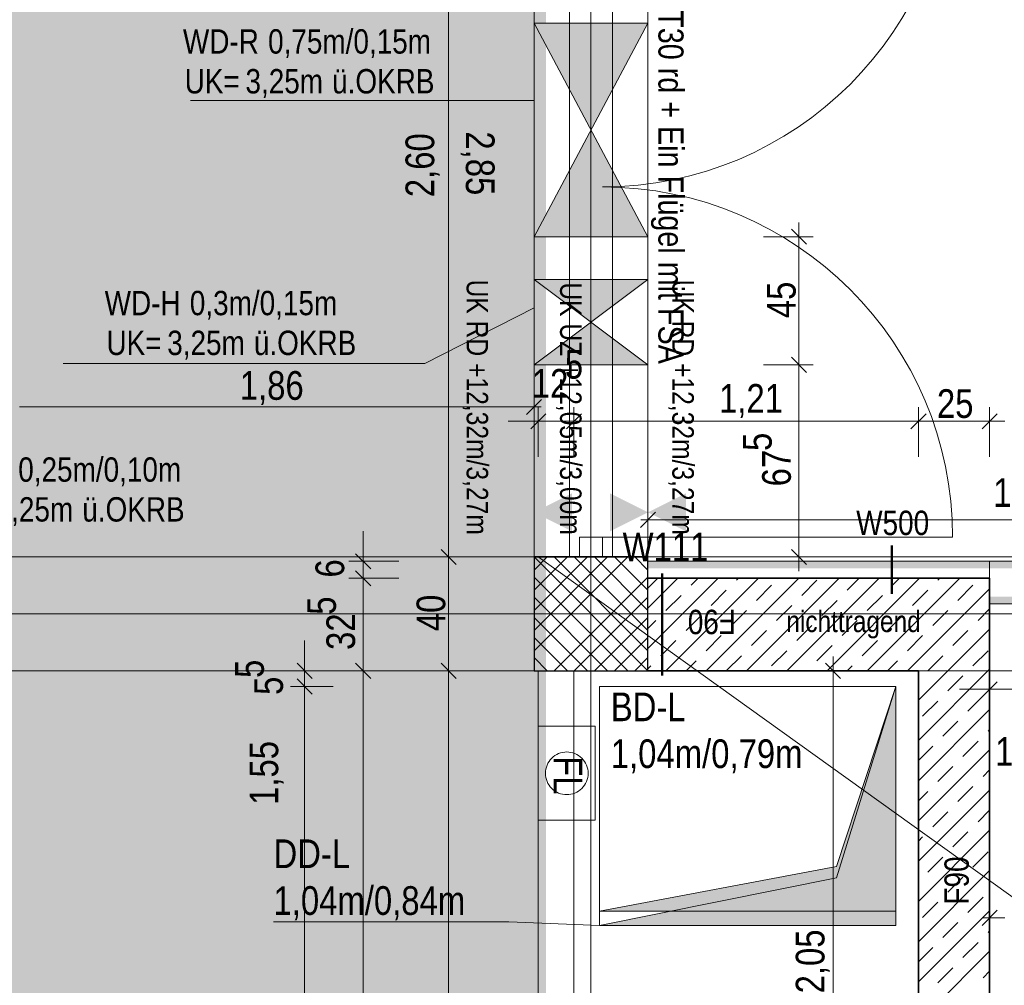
# Model space of a CAD drawing. Extents: x -634 to 300, y 62 to 1102.
# Tile 94 of 125: x -527 to -458, y 740 to 808. Entities that reach past the tile are written whole.
import ezdxf
from ezdxf.lldxf.tags import DXFTag

# ---------------------------------------------------------------- set-up
doc = ezdxf.new("R2010")
doc.units = 0
doc.layers.get('0').update_dxf_attribs({"lineweight": 13})
for name, color, linetype, lineweight, true_color in [('00 -Bauelemente -Gipskarton', 7, 'Continuous', 9, 0xff7fe6), ('30 -33 Aussenwände- 3 Aussenstützen', 7, 'Continuous', 50, 0x0000dd), ('30 -34 Innenwände- 1 tragend', 7, 'Continuous', 13, 0xdd0806), ('30 -34 Innenwände- 11 Durchbruch', 4, 'Continuous', 9, 0x00ffff), ('30 -34 Innenwände- 2 nichttragend', 7, 'Continuous', 18, 0xff7fe6), ('30 -34 Innenwände- 4 Türen_Fenster', 9, 'Continuous', 15, 0x808080), ('30 -35 Decken- 1 Konstruktion-Träger- Stahlbeton', 7, 'Continuous', 13, 0x33aa00), ('30 -35 Decken- 11 Bodendurchbruch', 7, 'Continuous', 15, 0x599559), ('30 -35 Decken- 11 Durchbruch', 5, 'Continuous', 15, 0x0000ff), ('40 -47 Nutzungspez. Anlagen- 4 Feuerlöschanlagen', 1, 'Continuous', 9, 0xff0000), ('70 -72 Beschriftung- 1 Beschriftung allgemein', 7, 'Continuous', 9, 0xff6633), ('70 -76 Bemaßung- 2 Allgemein', 9, 'Continuous', 5, 0x808080), ('iwb_Layout BA_Markierung', 7, 'Continuous', 9, 0xbadcdc)]:
    doc.layers.add(name, color=color, linetype=linetype, lineweight=lineweight, true_color=true_color)
for name, color, linetype, lineweight in [('70 -71 Achsen- 1 Gebäudeachsen', 7, 'STRICHPUNKT2-A06CPW00L0', 18), ('70 -75 Raumstempel- 3 Wandstempel', 7, 'Continuous', 50), ('Keine-A06CPVZYL0', 7, 'Continuous', 9)]:
    doc.layers.add(name, color=color, linetype=linetype, lineweight=lineweight)
doc.styles.get("Standard").update_dxf_attribs({"font": 'ARIALN.TTF'})
tags = doc.linetypes.add('grob-A06CPVZVL0', pattern=[14, 3, -8, 3]).pattern_tags.tags
tags[8:9] = [DXFTag(74, 4), DXFTag(75, 0), DXFTag(340, '0'), DXFTag(46, 0.0), DXFTag(50, 0.0), DXFTag(44, 0.0), DXFTag(45, 0.0)]
tags[6:7] = [DXFTag(74, 4), DXFTag(75, 0), DXFTag(340, '0'), DXFTag(46, 0.0), DXFTag(50, 0.0), DXFTag(44, 0.0), DXFTag(45, 0.0)]
tags[4:5] = [DXFTag(74, 4), DXFTag(75, 0), DXFTag(340, '0'), DXFTag(46, 0.0), DXFTag(50, 0.0), DXFTag(44, 0.0), DXFTag(45, 0.0)]
tags = doc.linetypes.add('STRICHPUNKT2-A06CPW00L0', pattern=[12.7, 6.35, -3.175, 0, -3.175]).pattern_tags.tags
tags[10:11] = [DXFTag(74, 4), DXFTag(75, 0), DXFTag(340, '0'), DXFTag(46, 0.0), DXFTag(50, 0.0), DXFTag(44, 0.0), DXFTag(45, 0.0)]
tags[8:9] = [DXFTag(74, 4), DXFTag(75, 0), DXFTag(340, '0'), DXFTag(46, 0.0), DXFTag(50, 0.0), DXFTag(44, 0.0), DXFTag(45, 0.0)]
tags[6:7] = [DXFTag(74, 4), DXFTag(75, 0), DXFTag(340, '0'), DXFTag(46, 0.0), DXFTag(50, 0.0), DXFTag(44, 0.0), DXFTag(45, 0.0)]
tags[4:5] = [DXFTag(74, 4), DXFTag(75, 0), DXFTag(340, '0'), DXFTag(46, 0.0), DXFTag(50, 0.0), DXFTag(44, 0.0), DXFTag(45, 0.0)]

# ---------------------------------------------------------------- blocks, each defined once
blk = doc.blocks.new('Polygon-A06CPVZPL0')
at = {"color": 0, "linetype": 'ByBlock', "lineweight": -2, "ltscale": 0.13}
blk.add_solid([(-490.312, 86.033), (-554.534, 85.862), (-490.147, 1071.438), (-554.534, 1071.438)], dxfattribs=at)
blk = doc.blocks.new('Referenz-A06CPW02L0')
at = {"layer": '00 -Bauelemente -Gipskarton', "color": 0, "linetype": 'Continuous', "lineweight": 0, "ltscale": 0.13}
for p, q in [((-488.283, 769.884), (-488.533, 769.884)), ((-488.033, 769.884), (-488.283, 769.884)), ((-485.783, 769.884), (-486.033, 769.884)), ((-485.533, 769.884), (-485.783, 769.884))]:
    blk.add_line(p, q, dxfattribs=at)
for points in [[(-459.033, 769.334), (-459.033, 769.584), (-483.033, 769.334), (-483.033, 769.584)], [(-459.033, 769.084), (-459.033, 769.334), (-483.033, 769.084), (-483.033, 769.334)], [(-456.033, 769.584), (-459.033, 769.584), (-456.033, 769.334), (-459.033, 769.334)], [(-456.033, 769.334), (-459.033, 769.334), (-456.033, 769.084), (-459.033, 769.084)], [(-456.033, 767.084), (-459.033, 767.084), (-456.033, 766.834), (-459.033, 766.834)], [(-456.033, 766.834), (-459.033, 766.834), (-456.033, 766.584), (-459.033, 766.584)], [(-490.483, 761.884), (-490.733, 761.884), (-490.483, 642.184), (-490.733, 642.184)], [(-490.233, 761.884), (-490.483, 761.884), (-490.233, 642.184), (-490.483, 642.184)]]:
    blk.add_solid(points, dxfattribs=at)
at = {"layer": '30 -33 Aussenwände- 3 Aussenstützen', "color": 0, "lineweight": 9}
for p, q in [((-491.033, 769.884), (-483.033, 761.884)), ((-484.448, 769.884), (-491.033, 763.298)), ((-485.862, 769.884), (-491.033, 764.712)), ((-487.276, 769.884), (-491.033, 766.126)), ((-488.69, 769.884), (-491.033, 767.54)), ((-490.104, 769.884), (-491.033, 768.955)), ((-489.619, 769.884), (-483.033, 763.298)), ((-488.205, 769.884), (-483.033, 764.712)), ((-486.791, 769.884), (-483.033, 766.126)), ((-485.376, 769.884), (-483.033, 767.54)), ((-483.962, 769.884), (-483.033, 768.955)), ((-491.033, 768.469), (-484.448, 761.884)), ((-483.033, 768.469), (-489.619, 761.884)), ((-491.033, 767.055), (-485.862, 761.884)), ((-483.033, 767.055), (-488.205, 761.884)), ((-487.033, 766.884), (-487.033, 764.884)), ((-491.033, 765.641), (-487.276, 761.884)), ((-488.033, 765.884), (-486.033, 765.884)), ((-483.033, 765.641), (-486.791, 761.884)), ((-491.033, 764.227), (-488.69, 761.884)), ((-483.033, 764.227), (-485.376, 761.884)), ((-491.033, 762.812), (-490.104, 761.884)), ((-483.033, 762.812), (-483.962, 761.884))]:
    blk.add_line(p, q, dxfattribs=at)
at = {"layer": '30 -33 Aussenwände- 3 Aussenstützen', "color": 0, "linetype": 'Continuous', "lineweight": 25, "ltscale": 0.25}
for p, q in [((-483.033, 769.884), (-491.033, 769.884)), ((-491.033, 769.884), (-491.033, 761.884)), ((-483.033, 761.884), (-483.033, 769.884)), ((-491.033, 761.884), (-483.033, 761.884))]:
    blk.add_line(p, q, dxfattribs=at)
at = {"layer": '30 -34 Innenwände- 1 tragend', "color": 0, "lineweight": 9}
for p, q in [((-483.033, 766.276), (-480.926, 768.384)), ((-483.033, 763.448), (-478.098, 768.384)), ((-483.033, 767.691), (-482.34, 768.384)), ((-483.033, 766.276), (-480.926, 768.384)), ((-483.033, 763.448), (-478.098, 768.384)), ((-483.033, 767.691), (-482.34, 768.384)), ((-481.769, 761.884), (-475.269, 768.384)), ((-481.769, 761.884), (-475.269, 768.384)), ((-480.002, 767.893), (-479.512, 768.384)), ((-480.002, 767.893), (-479.512, 768.384)), ((-478.941, 761.884), (-472.441, 768.384)), ((-478.941, 761.884), (-472.441, 768.384)), ((-476.82, 768.247), (-476.684, 768.384)), ((-476.82, 768.247), (-476.684, 768.384)), ((-476.113, 761.884), (-469.613, 768.384)), ((-476.113, 761.884), (-469.613, 768.384)), ((-473.284, 761.884), (-466.784, 768.384)), ((-473.284, 761.884), (-466.784, 768.384)), ((-470.456, 761.884), (-463.956, 768.384)), ((-470.456, 761.884), (-463.956, 768.384)), ((-469.042, 767.54), (-468.198, 768.384)), ((-469.042, 767.54), (-468.198, 768.384)), ((-467.627, 761.884), (-461.127, 768.384)), ((-467.627, 761.884), (-461.127, 768.384)), ((-465.86, 767.893), (-465.37, 768.384)), ((-465.86, 767.893), (-465.37, 768.384)), ((-462.678, 768.247), (-462.541, 768.384)), ((-462.678, 768.247), (-462.541, 768.384)), ((-475.406, 766.833), (-474.345, 767.893)), ((-475.406, 766.833), (-474.345, 767.893)), ((-472.224, 767.186), (-471.163, 768.247)), ((-472.224, 767.186), (-471.163, 768.247)), ((-461.481, 765.201), (-459.033, 767.649)), ((-461.481, 765.201), (-459.033, 767.649)), ((-461.264, 766.833), (-460.203, 767.893)), ((-461.264, 766.833), (-460.203, 767.893)), ((-481.77, 766.126), (-480.709, 767.186)), ((-481.77, 766.126), (-480.709, 767.186)), ((-478.588, 766.479), (-477.527, 767.54)), ((-478.588, 766.479), (-477.527, 767.54)), ((-467.628, 766.126), (-466.567, 767.186)), ((-467.628, 766.126), (-466.567, 767.186)), ((-464.446, 766.479), (-463.385, 767.54)), ((-464.446, 766.479), (-463.385, 767.54)), ((-473.992, 765.418), (-472.931, 766.479)), ((-473.992, 765.418), (-472.931, 766.479)), ((-470.81, 765.772), (-469.749, 766.833)), ((-470.81, 765.772), (-469.749, 766.833)), ((-480.356, 764.711), (-479.295, 765.772)), ((-480.356, 764.711), (-479.295, 765.772)), ((-477.174, 765.065), (-476.113, 766.126)), ((-477.174, 765.065), (-476.113, 766.126)), ((-466.214, 764.711), (-465.153, 765.772)), ((-466.214, 764.711), (-465.153, 765.772)), ((-463.032, 765.065), (-461.971, 766.126)), ((-463.032, 765.065), (-461.971, 766.126)), ((-459.85, 765.418), (-459.033, 766.235)), ((-459.85, 765.418), (-459.033, 766.235)), ((-483.033, 764.862), (-482.477, 765.418)), ((-483.033, 764.862), (-482.477, 765.418)), ((-472.578, 764.004), (-471.517, 765.065)), ((-472.578, 764.004), (-471.517, 765.065)), ((-469.396, 764.358), (-468.335, 765.418)), ((-469.396, 764.358), (-468.335, 765.418)), ((-464.799, 761.884), (-461.481, 765.201)), ((-464.799, 761.884), (-461.481, 765.201)), ((-478.942, 763.297), (-477.881, 764.358)), ((-478.942, 763.297), (-477.881, 764.358)), ((-475.76, 763.651), (-474.699, 764.711)), ((-475.76, 763.651), (-474.699, 764.711)), ((-464.799, 763.297), (-463.739, 764.358)), ((-464.799, 763.297), (-463.739, 764.358)), ((-464.033, 759.821), (-459.033, 764.821)), ((-464.033, 759.821), (-459.033, 764.821)), ((-461.617, 763.651), (-460.557, 764.711)), ((-461.617, 763.651), (-460.557, 764.711)), ((-482.124, 762.944), (-481.063, 764.004)), ((-482.124, 762.944), (-481.063, 764.004)), ((-471.163, 762.59), (-470.103, 763.651)), ((-471.163, 762.59), (-470.103, 763.651)), ((-467.981, 762.944), (-466.921, 764.004)), ((-467.981, 762.944), (-466.921, 764.004)), ((-477.527, 761.884), (-476.467, 762.944)), ((-477.527, 761.884), (-476.467, 762.944)), ((-474.345, 762.236), (-473.285, 763.297)), ((-474.345, 762.236), (-473.285, 763.297)), ((-463.385, 761.883), (-462.325, 762.944)), ((-463.385, 761.883), (-462.325, 762.944)), ((-460.203, 762.236), (-459.143, 763.297)), ((-460.203, 762.236), (-459.143, 763.297)), ((-483.033, 762.034), (-482.831, 762.236)), ((-483.033, 762.034), (-482.831, 762.236)), ((-480.355, 761.884), (-479.649, 762.59)), ((-480.355, 761.884), (-479.649, 762.59)), ((-469.041, 761.884), (-468.689, 762.236)), ((-469.041, 761.884), (-468.689, 762.236)), ((-466.213, 761.884), (-465.507, 762.59)), ((-466.213, 761.884), (-465.507, 762.59)), ((-464.033, 756.992), (-459.033, 761.992)), ((-464.033, 756.992), (-459.033, 761.992)), ((-461.971, 760.469), (-460.91, 761.529)), ((-461.971, 760.469), (-460.91, 761.529)), ((-460.557, 759.054), (-459.496, 760.115)), ((-460.557, 759.054), (-459.496, 760.115)), ((-463.739, 758.701), (-462.678, 759.762)), ((-463.739, 758.701), (-462.678, 759.762)), ((-464.033, 754.164), (-459.033, 759.164)), ((-464.033, 754.164), (-459.033, 759.164)), ((-462.325, 757.287), (-461.264, 758.347)), ((-462.325, 757.287), (-461.264, 758.347)), ((-459.143, 757.64), (-459.033, 757.75)), ((-459.143, 757.64), (-459.033, 757.75)), ((-464.033, 755.578), (-463.032, 756.58)), ((-464.033, 755.578), (-463.032, 756.58)), ((-460.91, 755.872), (-459.85, 756.933)), ((-460.91, 755.872), (-459.85, 756.933)), ((-464.033, 751.335), (-459.033, 756.335)), ((-464.033, 751.335), (-459.033, 756.335)), ((-462.678, 754.105), (-461.617, 755.165)), ((-462.678, 754.105), (-461.617, 755.165)), ((-459.496, 754.458), (-459.033, 754.921)), ((-459.496, 754.458), (-459.033, 754.921)), ((-464.033, 748.507), (-459.033, 753.507)), ((-464.033, 748.507), (-459.033, 753.507)), ((-464.033, 752.75), (-463.385, 753.398)), ((-464.033, 752.75), (-463.385, 753.398)), ((-461.264, 752.69), (-460.203, 753.751)), ((-461.264, 752.69), (-460.203, 753.751)), ((-463.032, 750.923), (-461.971, 751.983)), ((-463.032, 750.923), (-461.971, 751.983)), ((-459.85, 751.276), (-459.033, 752.093)), ((-459.85, 751.276), (-459.033, 752.093)), ((-464.033, 745.679), (-459.033, 750.679)), ((-464.033, 745.679), (-459.033, 750.679)), ((-461.617, 749.509), (-460.557, 750.569)), ((-461.617, 749.509), (-460.557, 750.569)), ((-464.033, 749.921), (-463.739, 750.216)), ((-464.033, 749.921), (-463.739, 750.216)), ((-460.203, 748.094), (-459.143, 749.155)), ((-460.203, 748.094), (-459.143, 749.155)), ((-463.385, 747.741), (-462.325, 748.801)), ((-463.385, 747.741), (-462.325, 748.801)), ((-464.033, 742.85), (-459.033, 747.85)), ((-464.033, 742.85), (-459.033, 747.85)), ((-461.971, 746.327), (-460.91, 747.387)), ((-461.971, 746.327), (-460.91, 747.387)), ((-463.739, 744.559), (-462.678, 745.619)), ((-463.739, 744.559), (-462.678, 745.619)), ((-460.557, 744.912), (-459.496, 745.973)), ((-460.557, 744.912), (-459.496, 745.973)), ((-464.033, 740.022), (-459.033, 745.022)), ((-464.033, 740.022), (-459.033, 745.022)), ((-462.325, 743.145), (-461.264, 744.205)), ((-462.325, 743.145), (-461.264, 744.205)), ((-459.143, 743.498), (-459.033, 743.607)), ((-459.143, 743.498), (-459.033, 743.607)), ((-460.91, 741.73), (-459.85, 742.791)), ((-460.91, 741.73), (-459.85, 742.791)), ((-464.033, 741.436), (-463.032, 742.437)), ((-464.033, 741.436), (-463.032, 742.437)), ((-464.033, 737.193), (-459.033, 742.193)), ((-464.033, 737.193), (-459.033, 742.193)), ((-462.678, 739.963), (-461.617, 741.023)), ((-462.678, 739.963), (-461.617, 741.023)), ((-459.496, 740.316), (-459.033, 740.779)), ((-459.496, 740.316), (-459.033, 740.779))]:
    blk.add_line(p, q, dxfattribs=at)
at = {"layer": '30 -34 Innenwände- 1 tragend', "color": 0, "lineweight": 35}
for p, q in [((-459.033, 768.384), (-483.033, 768.384)), ((-459.033, 768.384), (-459.033, 720.884)), ((-464.033, 761.884), (-483.033, 761.884)), ((-464.033, 761.884), (-464.033, 720.884))]:
    blk.add_line(p, q, dxfattribs=at)
at = {"layer": '30 -34 Innenwände- 1 tragend', "color": 0, "linetype": 'Continuous', "lineweight": -2, "ltscale": 0.13}
for p, q in [((-483.033, 768.384), (-483.033, 761.884)), ((-459.033, 768.384), (-483.033, 768.384)), ((-459.033, 768.384), (-459.033, 720.884)), ((-464.033, 761.884), (-483.033, 761.884)), ((-464.033, 761.884), (-464.033, 720.884))]:
    blk.add_line(p, q, dxfattribs=at)
at = {"layer": '30 -34 Innenwände- 11 Durchbruch', "color": 0, "linetype": 'Continuous', "ltscale": 0.13}
for p, q in [((-491.033, 807.384), (-483.033, 807.384)), ((-483.033, 807.384), (-491.033, 792.384)), ((-483.033, 792.384), (-491.033, 807.384)), ((-491.033, 792.384), (-491.033, 807.384)), ((-483.033, 792.384), (-483.033, 807.384)), ((-515.17, 801.962), (-493.441, 801.962)), ((-493.441, 801.962), (-491.033, 801.962)), ((-491.033, 792.384), (-483.033, 792.384)), ((-491.033, 789.384), (-483.033, 789.384)), ((-483.033, 789.384), (-491.033, 783.384)), ((-483.033, 783.384), (-491.033, 789.384)), ((-491.033, 783.384), (-491.033, 789.384)), ((-483.033, 783.384), (-483.033, 789.384)), ((-498.708, 783.482), (-491.033, 787.384)), ((-524.097, 783.482), (-498.708, 783.482)), ((-491.033, 783.384), (-483.033, 783.384))]:
    blk.add_line(p, q, dxfattribs=at)
for points in [[(-491.033, 807.384), (-483.033, 807.384), (-487.033, 799.884)], [(-491.033, 792.384), (-487.033, 799.884), (-483.033, 792.384)], [(-491.033, 789.384), (-483.033, 789.384), (-487.033, 786.384)], [(-491.033, 783.384), (-487.033, 786.384), (-483.033, 783.384)]]:
    blk.add_solid(points, dxfattribs=at)
at = {"layer": '30 -34 Innenwände- 2 nichttragend', "color": 0, "linetype": 'Continuous', "ltscale": 0.18}
for p, q in [((-488.533, 769.884), (-485.533, 769.884)), ((-488.533, 769.884), (-485.783, 769.884)), ((-488.533, 769.884), (-488.283, 769.884)), ((-488.283, 769.884), (-488.033, 769.884)), ((-488.033, 769.884), (-486.033, 769.884)), ((-486.033, 769.884), (-485.783, 769.884)), ((-485.783, 769.884), (-485.533, 769.884)), ((-485.783, 769.884), (-485.533, 769.884)), ((-483.033, 769.584), (-483.033, 768.384)), ((-459.033, 769.584), (-483.033, 769.584)), ((-459.033, 769.584), (-456.033, 769.584)), ((-459.033, 769.584), (-459.033, 768.384)), ((-459.033, 768.384), (-483.033, 768.384)), ((-459.033, 768.384), (-459.033, 766.584)), ((-459.033, 766.584), (-456.033, 766.584)), ((-490.733, 761.884), (-490.733, 642.184)), ((-490.733, 761.884), (-488.233, 761.884)), ((-488.233, 761.884), (-488.233, 642.184))]:
    blk.add_line(p, q, dxfattribs=at)
at = {"layer": '30 -34 Innenwände- 4 Türen_Fenster', "color": 0, "linetype": 'grob-A06CPVZVL0', "ltscale": 0.15}
for p, q in [((-488.533, 821.884), (-488.533, 769.884)), ((-485.533, 821.884), (-485.533, 769.884)), ((-486.233, 771.284), (-461.633, 771.284))]:
    blk.add_line(p, q, dxfattribs=at)
at = {"layer": '30 -34 Innenwände- 4 Türen_Fenster', "color": 0, "linetype": 'Continuous', "ltscale": 0.15}
for p, q in [((-487.833, 769.884), (-487.833, 771.284)), ((-487.833, 771.284), (-486.233, 771.284)), ((-486.233, 771.284), (-486.233, 769.884)), ((-486.233, 769.884), (-487.833, 769.884))]:
    blk.add_line(p, q, dxfattribs=at)
at = {"layer": '30 -34 Innenwände- 4 Türen_Fenster', "color": 0, "linetype": 'grob-A06CPVZVL0', "ltscale": 0.15}
for centre, major_axis in [((-486.233, 820.484), (0, -24.6)), ((-486.233, 771.284), (24.6, 0))]:
    blk.add_ellipse(centre, major_axis=major_axis, ratio=1, start_param=0, end_param=1.570796, dxfattribs=at)
at = {"layer": '30 -35 Decken- 1 Konstruktion-Träger- Stahlbeton', "color": 0, "linetype": 'grob-A06CPVZVL0', "lineweight": -2, "ltscale": 0.13}
for p, q in [((-491.033, 821.884), (-491.033, 769.884)), ((-483.033, 821.884), (-483.033, 769.884)), ((3.967, 769.884), (-554.534, 769.884)), ((3.967, 761.884), (-554.534, 761.884))]:
    blk.add_line(p, q, dxfattribs=at)
at = {"layer": '30 -35 Decken- 1 Konstruktion-Träger- Stahlbeton', "color": 0, "lineweight": 35}
blk.add_line((-483.033, 769.884), (-491.033, 769.884), dxfattribs=at)
at = {"layer": '30 -35 Decken- 11 Bodendurchbruch', "color": 0, "linetype": 'Continuous', "ltscale": 0.15}
for p, q in [((-486.433, 744.984), (-486.433, 760.784)), ((-486.433, 760.784), (-465.633, 760.784)), ((-465.633, 760.784), (-469.793, 748.144)), ((-465.633, 760.784), (-469.793, 748.144)), ((-465.633, 744.984), (-465.633, 760.784)), ((-469.793, 748.144), (-486.433, 744.984)), ((-469.793, 748.144), (-486.433, 744.984)), ((-486.433, 744.984), (-465.633, 744.984))]:
    blk.add_line(p, q, dxfattribs=at)
blk.add_solid([(-465.633, 760.784), (-465.633, 744.984), (-469.793, 748.144), (-486.433, 744.984)], dxfattribs=at)
at = {"layer": '30 -35 Decken- 11 Durchbruch', "color": 0, "linetype": 'Continuous', "ltscale": 0.15}
for p, q in [((-486.433, 743.984), (-486.433, 760.784)), ((-486.433, 760.784), (-465.633, 760.784)), ((-465.633, 760.784), (-469.793, 747.344)), ((-465.633, 760.784), (-469.793, 747.344)), ((-465.633, 743.984), (-465.633, 760.784)), ((-469.793, 747.344), (-486.433, 743.984)), ((-469.793, 747.344), (-486.433, 743.984)), ((-509.332, 744.243), (-492.804, 744.243)), ((-492.804, 744.243), (-486.433, 743.984)), ((-486.433, 743.984), (-465.633, 743.984))]:
    blk.add_line(p, q, dxfattribs=at)
blk.add_solid([(-486.433, 743.984), (-469.793, 747.344), (-465.633, 743.984), (-465.633, 760.784)], dxfattribs=at)
at = {"layer": '40 -47 Nutzungspez. Anlagen- 4 Feuerlöschanlagen', "color": 0, "linetype": 'Continuous', "ltscale": 0.13}
for p, q in [((-490.733, 751.384), (-490.733, 757.984)), ((-490.733, 757.984), (-486.733, 757.984)), ((-486.733, 757.984), (-486.733, 751.384)), ((-489.685, 755.843), (-489.567, 755.931)), ((-489.567, 755.931), (-489.44, 756.006)), ((-489.44, 756.006), (-489.307, 756.069)), ((-489.307, 756.069), (-489.169, 756.119)), ((-489.169, 756.119), (-489.026, 756.155)), ((-489.026, 756.155), (-488.88, 756.176)), ((-488.88, 756.176), (-488.733, 756.184)), ((-488.733, 756.184), (-488.586, 756.176)), ((-488.586, 756.176), (-488.441, 756.155)), ((-488.441, 756.155), (-488.298, 756.119)), ((-488.298, 756.119), (-488.159, 756.069)), ((-488.159, 756.069), (-488.026, 756.006)), ((-488.026, 756.006), (-487.9, 755.931)), ((-487.9, 755.931), (-487.782, 755.843)), ((-490.169, 755.119), (-490.119, 755.258)), ((-490.119, 755.258), (-490.056, 755.391)), ((-490.056, 755.391), (-489.981, 755.517)), ((-489.981, 755.517), (-489.893, 755.635)), ((-489.893, 755.635), (-489.794, 755.744)), ((-489.794, 755.744), (-489.685, 755.843)), ((-487.782, 755.843), (-487.673, 755.744)), ((-487.673, 755.744), (-487.574, 755.635)), ((-487.574, 755.635), (-487.486, 755.517)), ((-487.486, 755.517), (-487.41, 755.391)), ((-487.41, 755.391), (-487.348, 755.258)), ((-487.348, 755.258), (-487.298, 755.119)), ((-490.233, 754.684), (-490.226, 754.831)), ((-490.226, 754.536), (-490.233, 754.684)), ((-490.226, 754.831), (-490.205, 754.976)), ((-490.205, 754.391), (-490.226, 754.536)), ((-490.205, 754.976), (-490.169, 755.119)), ((-487.298, 755.119), (-487.262, 754.976)), ((-487.262, 754.976), (-487.241, 754.831)), ((-487.241, 754.536), (-487.262, 754.391)), ((-487.241, 754.831), (-487.233, 754.684)), ((-487.233, 754.684), (-487.241, 754.536)), ((-490.169, 754.248), (-490.205, 754.391)), ((-490.119, 754.109), (-490.169, 754.248)), ((-490.056, 753.976), (-490.119, 754.109)), ((-489.981, 753.85), (-490.056, 753.976)), ((-489.893, 753.732), (-489.981, 753.85)), ((-487.486, 753.85), (-487.574, 753.732)), ((-487.41, 753.976), (-487.486, 753.85)), ((-487.348, 754.109), (-487.41, 753.976)), ((-487.298, 754.248), (-487.348, 754.109)), ((-487.262, 754.391), (-487.298, 754.248)), ((-489.794, 753.623), (-489.893, 753.732)), ((-489.685, 753.524), (-489.794, 753.623)), ((-489.567, 753.436), (-489.685, 753.524)), ((-489.44, 753.361), (-489.567, 753.436)), ((-489.307, 753.298), (-489.44, 753.361)), ((-489.169, 753.248), (-489.307, 753.298)), ((-489.026, 753.212), (-489.169, 753.248)), ((-488.88, 753.191), (-489.026, 753.212)), ((-488.733, 753.184), (-488.88, 753.191)), ((-488.586, 753.191), (-488.733, 753.184)), ((-488.441, 753.212), (-488.586, 753.191)), ((-488.298, 753.248), (-488.441, 753.212)), ((-488.159, 753.298), (-488.298, 753.248)), ((-488.026, 753.361), (-488.159, 753.298)), ((-487.9, 753.436), (-488.026, 753.361)), ((-487.782, 753.524), (-487.9, 753.436)), ((-487.673, 753.623), (-487.782, 753.524)), ((-487.574, 753.732), (-487.673, 753.623)), ((-486.733, 751.384), (-490.733, 751.384))]:
    blk.add_line(p, q, dxfattribs=at)
at = {"layer": '70 -71 Achsen- 1 Gebäudeachsen', "color": 0, "linetype": 'STRICHPUNKT2-A06CPW00L0', "ltscale": 0.18}
for p, q in [((-487.033, 1075.824), (-487.033, 76.384)), ((-554.534, 765.884), (92.907, 765.884))]:
    blk.add_line(p, q, dxfattribs=at)
at = {"layer": '70 -72 Beschriftung- 1 Beschriftung allgemein', "color": 0, "linetype": 'grob-A06CPVZVL0', "ltscale": 0.13}
blk.add_line((-490.733, 769.884), (-422.033, 720.584), dxfattribs=at)
at = {"layer": '70 -75 Raumstempel- 3 Wandstempel', "color": 0, "linetype": 'Continuous', "ltscale": 0.5}
blk.add_line((-465.903, 770.684), (-465.903, 767.284), dxfattribs=at)
at = {"layer": '70 -76 Bemaßung- 2 Allgemein', "color": 0, "linetype": 'Continuous', "ltscale": 0.13}
for p, q in [((-497.033, 770.944), (-497.033, 820.823)), ((-472.426, 793.384), (-472.426, 791.323)), ((-474.926, 792.384), (-471.426, 792.384)), ((-472.426, 784.444), (-472.426, 791.323)), ((-472.426, 782.384), (-472.426, 784.444)), ((-472.426, 784.384), (-472.426, 782.323)), ((-474.926, 783.384), (-471.426, 783.384)), ((-474.926, 783.384), (-471.426, 783.384)), ((-472.426, 770.944), (-472.426, 782.323)), ((-490.503, 780.955), (-491.564, 779.894)), ((-491.033, 778.424), (-491.033, 781.424)), ((-492.094, 780.424), (-527.173, 780.424)), ((-490.533, 780.424), (-492.094, 780.424)), ((-490.733, 776.917), (-490.733, 780.417)), ((-488.233, 776.917), (-488.233, 780.417)), ((-488.233, 776.917), (-488.233, 780.417)), ((-464.033, 776.917), (-464.033, 780.417)), ((-464.033, 776.917), (-464.033, 780.417)), ((-459.033, 776.917), (-459.033, 780.417)), ((-459.033, 776.917), (-459.033, 780.417)), ((-491.794, 779.417), (-492.854, 779.417)), ((-489.733, 779.417), (-491.794, 779.417)), ((-488.233, 779.417), (-490.733, 779.417)), ((-489.233, 779.417), (-487.173, 779.417)), ((-489.233, 779.417), (-487.173, 779.417)), ((-487.173, 779.417), (-486.113, 779.417)), ((-465.094, 779.417), (-487.173, 779.417)), ((-463.033, 779.417), (-465.094, 779.417)), ((-465.033, 779.417), (-462.973, 779.417)), ((-460.094, 779.417), (-462.973, 779.417)), ((-458.033, 779.417), (-460.094, 779.417)), ((-460.033, 779.417), (-457.973, 779.417)), ((-483.033, 770.493), (-483.033, 773.493)), ((-483.564, 771.962), (-482.503, 773.023)), ((-483.533, 772.493), (-481.973, 772.493)), ((-446.744, 772.493), (-481.973, 772.493)), ((-503.033, 770.644), (-503.033, 771.704)), ((-503.033, 768.584), (-503.033, 770.644)), ((-497.033, 768.884), (-497.033, 770.944)), ((-497.033, 770.884), (-497.033, 768.823)), ((-472.426, 768.884), (-472.426, 770.944)), ((-494.533, 769.884), (-498.033, 769.884)), ((-494.533, 769.884), (-498.033, 769.884)), ((-474.926, 769.884), (-471.426, 769.884)), ((-500.533, 769.584), (-504.033, 769.584)), ((-503.033, 768.384), (-503.033, 769.584)), ((-503.033, 769.384), (-503.033, 767.323)), ((-503.033, 769.384), (-503.033, 767.323)), ((-500.533, 768.384), (-504.033, 768.384)), ((-500.533, 768.384), (-504.033, 768.384)), ((-497.033, 762.944), (-497.033, 768.823)), ((-503.033, 767.323), (-503.033, 766.263)), ((-503.033, 762.944), (-503.033, 767.323)), ((-507.147, 762.944), (-507.147, 764.004)), ((-507.147, 761.384), (-507.147, 762.944)), ((-503.033, 760.884), (-503.033, 762.944)), ((-503.033, 762.884), (-503.033, 760.823)), ((-497.033, 760.884), (-497.033, 762.944)), ((-497.033, 762.884), (-497.033, 760.823)), ((-470.033, 762.884), (-470.033, 760.823)), ((-459.033, 763.084), (-459.033, 759.584)), ((-506.616, 761.353), (-507.677, 762.414)), ((-505.147, 761.884), (-508.147, 761.884)), ((-507.147, 760.784), (-507.147, 761.884)), ((-500.533, 761.884), (-504.033, 761.884)), ((-500.533, 761.884), (-504.033, 761.884)), ((-494.533, 761.884), (-498.033, 761.884)), ((-494.533, 761.884), (-498.033, 761.884)), ((-467.533, 761.884), (-471.033, 761.884)), ((-505.147, 760.784), (-508.147, 760.784)), ((-505.147, 760.784), (-508.147, 760.784)), ((-507.677, 761.314), (-506.616, 760.253)), ((-507.677, 761.314), (-506.616, 760.253)), ((-507.147, 761.284), (-507.147, 759.723)), ((-507.147, 761.284), (-507.147, 759.723)), ((-503.033, 643.244), (-503.033, 760.823)), ((-497.033, 638.244), (-497.033, 760.823)), ((-470.033, 721.944), (-470.033, 760.823)), ((-460.094, 760.584), (-461.154, 760.584)), ((-458.033, 760.584), (-460.094, 760.584)), ((-459.033, 760.584), (-456.033, 760.584)), ((-507.147, 759.723), (-507.147, 758.663)), ((-507.147, 730.844), (-507.147, 759.723)), ((-459.033, 746.524), (-459.033, 743.524)), ((-459.564, 743.994), (-458.503, 745.055)), ((-459.533, 744.524), (-457.973, 744.524))]:
    blk.add_line(p, q, dxfattribs=at)
at = {"layer": '70 -76 Bemaßung- 2 Allgemein', "color": 0, "linetype": 'Continuous', "lineweight": 20, "ltscale": 0.2}
for p, q in [((-472.956, 792.914), (-471.895, 791.853)), ((-471.895, 782.853), (-472.956, 783.914)), ((-472.956, 783.914), (-471.895, 782.853)), ((-490.203, 779.948), (-491.264, 778.886)), ((-488.764, 778.886), (-487.703, 779.948)), ((-488.764, 778.886), (-487.703, 779.948)), ((-463.503, 779.948), (-464.564, 778.886)), ((-464.564, 778.886), (-463.503, 779.948)), ((-458.503, 779.948), (-459.564, 778.886)), ((-459.564, 778.886), (-458.503, 779.948)), ((-496.503, 769.353), (-497.564, 770.414)), ((-497.564, 770.414), (-496.503, 769.353)), ((-471.895, 769.353), (-472.956, 770.414)), ((-502.503, 769.053), (-503.564, 770.114)), ((-503.564, 768.914), (-502.503, 767.853)), ((-503.564, 768.914), (-502.503, 767.853)), ((-502.503, 761.353), (-503.564, 762.414)), ((-503.564, 762.414), (-502.503, 761.353)), ((-496.503, 761.353), (-497.564, 762.414)), ((-497.564, 762.414), (-496.503, 761.353)), ((-470.564, 762.414), (-469.503, 761.353)), ((-458.503, 761.114), (-459.564, 760.053))]:
    blk.add_line(p, q, dxfattribs=at)
at = {"layer": '70 -76 Bemaßung- 2 Allgemein', "color": 0, "lineweight": 0}
for points in [[(-493.704, 771.686), (-491.033, 773.018), (-493.702, 774.357)], [(-488.363, 771.686), (-491.033, 773.018), (-488.364, 774.357)], [(-485.704, 771.686), (-483.033, 773.018), (-485.702, 774.357)], [(-480.363, 771.686), (-483.033, 773.018), (-480.364, 774.357)]]:
    blk.add_solid(points, dxfattribs=at)
at = {"layer": 'Keine-A06CPVZYL0', "color": 0, "lineweight": 50}
blk.add_line((-482.033, 768.718), (-482.033, 761.549), dxfattribs=at)
at = {"layer": '30 -34 Innenwände- 11 Durchbruch', "color": 0, "linetype": 'ByBlock', "ltscale": 0.13, "char_height": 1.71171, "attachment_point": 1}
for s, insert in [('{\\fArial Narrow;0,75m/0,15m}', (-509.714, 806.961)), ('{\\fArial Narrow;WD-R}', (-515.693, 806.961)), ('{\\fArial Narrow;UK=}', (-515.57, 804.164)), ('{\\fArial Narrow;3,25m}', (-511.302, 804.164)), ('{\\fArial Narrow;ü.OKRB}', (-505.217, 804.164)), ('{\\fArial Narrow;WD-H}', (-521.189, 788.58)), ('{\\fArial Narrow;0,3m/0,15m}', (-515.209, 788.58)), ('{\\fArial Narrow;UK=}', (-521.065, 785.783)), ('{\\fArial Narrow;3,25m}', (-516.797, 785.783)), ('{\\fArial Narrow;ü.OKRB}', (-510.713, 785.783)), ('{\\fArial Narrow;0,25m/0,10m}', (-527.261, 776.88)), ('{\\fArial Narrow;3,25m}', (-528.849, 774.083)), ('{\\fArial Narrow;ü.OKRB}', (-522.765, 774.083))]:
    blk.add_mtext(s, dxfattribs=dict(at, insert=insert))
at = {"layer": '30 -35 Decken- 11 Bodendurchbruch', "color": 0, "linetype": 'Continuous', "ltscale": 0.15, "char_height": 2.01377, "attachment_point": 1}
for s, insert in [('{\\fArial Narrow;BD-L}', (-485.643, 760.357)), ('{\\fArial Narrow;1,04m/0,79m}', (-485.643, 757.066))]:
    blk.add_mtext(s, dxfattribs=dict(at, insert=insert))
at = {"layer": '30 -35 Decken- 11 Durchbruch', "color": 0, "linetype": 'Continuous', "ltscale": 0.15, "char_height": 2.01377, "attachment_point": 1}
for s, insert in [('{\\fArial Narrow;DD-L}', (-509.332, 750.038)), ('{\\fArial Narrow;1,04m/0,84m}', (-509.332, 746.748))]:
    blk.add_mtext(s, dxfattribs=dict(at, insert=insert))
at = {"layer": '40 -47 Nutzungspez. Anlagen- 4 Feuerlöschanlagen', "color": 0, "linetype": 'Continuous', "ltscale": 0.13, "insert": (-487.651, 755.888), "char_height": 2.01377, "attachment_point": 1, "rotation": 270}
blk.add_mtext('{\\fArial Narrow;FL}', dxfattribs=at)
at = {"layer": '70 -75 Raumstempel- 3 Wandstempel', "color": 0, "linetype": 'Continuous', "ltscale": 0.5, "attachment_point": 1}
for s, insert, char_height in [('{\\fArial Narrow;W500}', (-468.404, 773.134), 1.71171), ('{\\fArial Narrow;W111}', (-484.814, 771.597), 2.01377)]:
    blk.add_mtext(s, dxfattribs=dict(at, insert=insert, char_height=char_height))
at = {"layer": '70 -75 Raumstempel- 3 Wandstempel', "color": 0, "linetype": 'Continuous', "ltscale": 0.5, "char_height": 1.71171, "attachment_point": 1}
for insert, rotation in [((-476.852, 764.46), 180), ((-462.207, 745.461), 90)]:
    blk.add_mtext('{\\fArial Narrow;F90}', dxfattribs=dict(at, insert=insert, rotation=rotation))
at = {"layer": '70 -76 Bemaßung- 2 Allgemein', "color": 0, "linetype": 'Continuous', "ltscale": 0.13, "attachment_point": 1}
for s, insert, char_height, rotation in [('{\\fArial Narrow;2,60}', (-500.059, 795.164), 2.01377, 90), ('{\\fArial Narrow;2,85}', (-493.806, 799.786), 2.01377, 270), ('{\\fArial Narrow;UK RD +12,32m/3,27m}', (-494.258, 789.37), 1.51033, 270), ('{\\fArial Narrow;UK RD +12,32m/3,27m}', (-479.809, 789.37), 1.51033, 270), ('{\\fArial Narrow;45}', (-474.673, 786.661), 2.01377, 90), ('{\\fArial Narrow;UK UZ +12,05m/3,00m}', (-487.696, 789.179), 1.51033, 270), ('{\\fArial Narrow;5}', (-476.354, 777.329), 2.01377, 90), ('{\\fArial Narrow;67}', (-475.012, 774.844), 2.01377, 90), ('{\\fArial Narrow;6}', (-506.384, 768.437), 2.01377, 90), ('{\\fArial Narrow;5}', (-506.961, 765.823), 2.01377, 90), ('{\\fArial Narrow;40}', (-499.284, 764.667), 2.01377, 90), ('{\\fArial Narrow;32}', (-505.619, 763.35), 2.01377, 90), ('{\\fArial Narrow;5}', (-512.025, 761.382), 2.01377, 90), ('{\\fArial Narrow;5}', (-510.682, 760.191), 2.01377, 90), ('{\\fArial Narrow;1,55}', (-511.016, 752.462), 2.01377, 90), ('{\\fArial Narrow;2,05}', (-472.649, 739.219), 2.01377, 90)]:
    blk.add_mtext(s, dxfattribs=dict(at, insert=insert, char_height=char_height, rotation=rotation))
at = {"layer": '70 -76 Bemaßung- 2 Allgemein', "color": 0, "linetype": 'Continuous', "ltscale": 0.13, "char_height": 2.01377, "attachment_point": 1}
for s, insert in [('{\\fArial Narrow;5}', (-488.87, 784.428)), ('{\\fArial Narrow;1,86}', (-511.701, 782.94)), ('{\\fArial Narrow;12}', (-491.19, 783.085)), ('{\\fArial Narrow;1,21}', (-478.04, 782.032)), ('{\\fArial Narrow;25}', (-462.736, 781.668)), ('{\\fArial Narrow;1,86}', (-458.778, 775.418)), ('{\\fArial Narrow;15}', (-458.645, 757.222))]:
    blk.add_mtext(s, dxfattribs=dict(at, insert=insert))
at = {"layer": 'Keine-A06CPVZYL0', "color": 0, "linetype": 'Continuous', "ltscale": 0.13, "attachment_point": 1}
for s, insert, char_height, rotation in [('{\\fArial Narrow;T30 rd + Ein Flügel mit FSA}', (-480.535, 808.298), 1.76205, 270), ('{\\fArial Narrow;nichttragend}', (-462.502, 728.566), 1.49774, 90)]:
    blk.add_mtext(s, dxfattribs=dict(at, insert=insert, char_height=char_height, rotation=rotation))
at = {"layer": 'Keine-A06CPVZYL0', "color": 0, "linetype": 'Continuous', "ltscale": 0.13, "insert": (-473.315, 766.103), "char_height": 1.49774, "attachment_point": 1}
blk.add_mtext('{\\fArial Narrow;nichttragend}', dxfattribs=at)

msp = doc.modelspace()

# ---------------------------------------------------------------- block references
at = {"color": 8, "lineweight": 13, "ltscale": 0.13, "true_color": 0x808080}
msp.add_blockref('Referenz-A06CPW02L0', (0, 0), dxfattribs=at)
at = {"layer": 'iwb_Layout BA_Markierung', "ltscale": 0.13}
msp.add_blockref('Polygon-A06CPVZPL0', (0, 0), dxfattribs=at)

doc.saveas('drawing.dxf')
